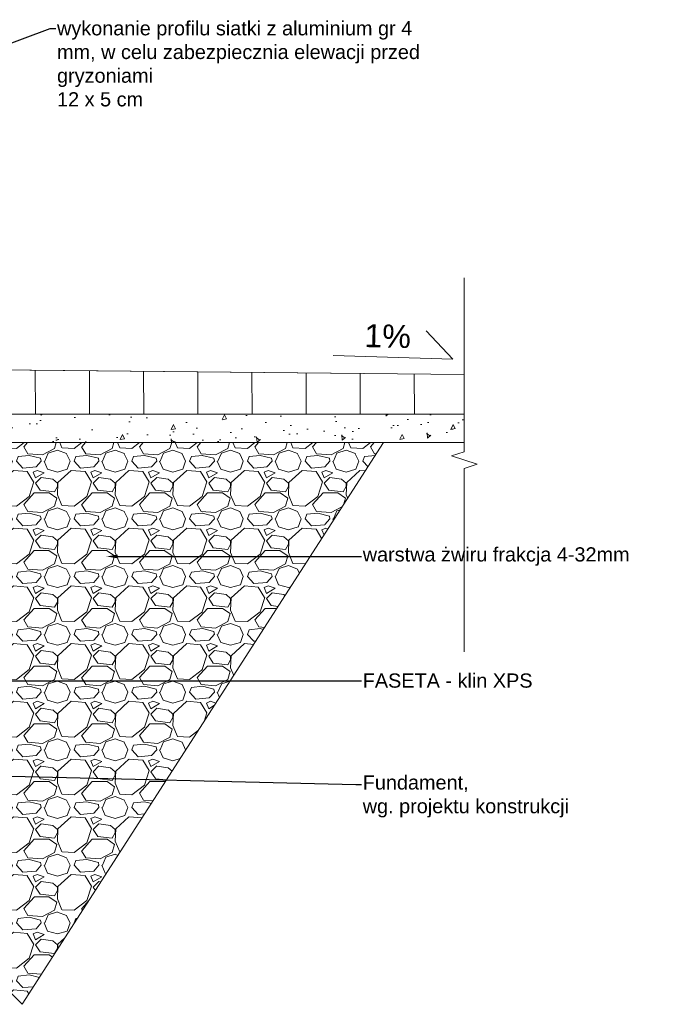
# Model space of a CAD drawing. Header units: millimetres. Extents: x -2720 to 125583, y -8970 to 34912.
# Tile 91 of 105: x 53486 to 54639, y 30908 to 32641. Entities that reach past the tile are written whole.
import ezdxf
from ezdxf import colors
from ezdxf.entities.mleader import LeaderData, LeaderLine
from ezdxf.math import Vec2, Vec3

# ---------------------------------------------------------------- set-up
doc = ezdxf.new("R2010")
doc.units = ezdxf.units.MM
for name, color, linetype, lineweight in [('A - widok', 251, 'Continuous', 5), ('A_OPISY', 40, 'Continuous', 9), ('A_WIDOK', 141, 'Continuous', 13), ('A_widokk', 1, 'Continuous', 15), ('GRUNT', 250, 'Continuous', 15), ('HATCH', 252, 'Continuous', 5), ('Widok', 252, 'Continuous', 5)]:
    doc.layers.add(name, color=color, linetype=linetype, lineweight=lineweight)
doc.layers.add('A-ODW', color=7, linetype='Continuous', lineweight=0, true_color=0x000000)
doc.layers.add('wymiary PB', color=250, linetype='Continuous', lineweight=9, transparency=0.3)
doc.styles.add('ARIAL_50', font='arial.ttf', dxfattribs={"height": 10})
doc.styles.get("Standard").update_dxf_attribs({"font": 'arial.ttf'})

msp = doc.modelspace()

# ---------------------------------------------------------------- hatches: boundary and pattern name
at = {"layer": 'HATCH', "true_color": 0x636466}
h = msp.add_hatch(dxfattribs=at)
h.set_pattern_fill('LINE', color=251, scale=30, angle=90.17829)
h.set_pattern_definition([(90.1783, (70176.46, 33814.2), (-95.24954, -0.2964), [])])
h.paths.add_polyline_path([(54267.95, 31947.09), (54267.95, 32017.09), (53263.97, 32027.13), (53263.13, 31947.14), (53267.95, 31947.09), (53267.95, 31947.09)])
h = msp.add_hatch(dxfattribs=at)
h.set_pattern_fill('AR-CONC', color=251, scale=0.5, angle=45, style=0)
h.set_pattern_definition([(95, (-333948.185, -210191.6), (70.047325, 58.77669), [9.525, -104.775]), (40, (-333948.18, -210191.6), (-80.009227, 55.088364), [7.62, -83.820292]), (145.451445, (-333942.35, -210186.7), (-9.961899, 113.865051), [8.095004, -89.045122]), (91.1842, (-333966.15, -210173.64), (110.705122, 80.976706), [14.2875, -157.1625]), (141.635558, (-333956.92, -210166.89), (-3.54331, 171.41338), [12.14251, -133.567804]), (36.18415, (-333966.15, -210173.64), (-3.54331, 171.41338), [11.429984, -125.729866]), (66, (-333952.675, -210169.15), (89.75999, 17.447575), [9.525, -104.775]), (11, (-333952.675, -210169.15), (-43.269963, 86.970597), [7.62, -83.82]), (116.451445, (-333945.195, -210167.7), (46.490026, 104.418171), [8.095004, -89.044969]), (82.5, (-333948.185, -210191.6), (-28.8027345, 30.9867068), [0, -82.804, 0, -85.09, 0, -84.1375]), (52.5, (-333948.185, -210191.6), (-11.7948637, 59.0435), [0, -48.514, 0, -80.899, 0, -32.0675]), (12.5, (-333968.21, -210211.627), (49.9639315, 45.9130978), [0, -31.75, 0, -99.06, 0, -131.445]), (2.5, (-333977.19, -210220.61), (43.381952, 61.3611964), [0, -41.275, 0, -65.786, 0, -93.345])])
h.paths.add_polyline_path([(54267.95, 31897.09), (54267.95, 31947.09), (53267.95, 31947.09), (53267.95, 31897.09)])
at = {"layer": 'HATCH', "true_color": 0x636466, "transparency": 33554636}
h = msp.add_hatch(dxfattribs=at)
h.set_pattern_fill('GRAVEL', color=251, scale=4)
h.set_pattern_definition([(228.012788, (-2966.616, -2273.865), (-812.8000001, -914.39999994), [13.66886, -1353.21935]), (184.969741, (-2975.7597, -2284.025), (1219.19999952, 101.6000058), [23.45619, -2322.16196]), (132.510447, (-2999.128, -2286.057), (1016.0000004, -1117.5999996), [16.53926, -1637.38891]), (267.273689, (-3038.7517, -2311.457), (101.6000002, 2032), [21.36018, -2114.6575]), (292.833654, (-3039.7677, -2332.793), (-508.00000004, 1219.2), [20.94535, -2073.59231]), (357.273689, (-3031.6397, -2352.097), (-2032, 101.6000002), [21.36018, -2114.6575]), (37.6942405, (-3010.3037, -2353.113), (-1320.79999994, -1016.00000008), [28.24775, -2796.52461]), (72.2553284, (-2987.9517, -2335.841), (711.2000002, 2235.19999994), [26.66878, -2640.21026]), (121.429566, (-2979.8237, -2310.441), (-812.8000001, 1320.79999993), [21.43252, -2121.82183]), (175.236358, (-2991, -2292.153), (1117.6, -101.6000002), [24.46853, -1198.95748]), (222.397438, (-3015.3837, -2290.121), (-1219.19999996, -1117.60000004), [31.64312, -3132.6709]), (138.814075, (-2938.168, -2312.473), (-711.2, 609.6), [10.80018, -1069.22263]), (171.469234, (-2946.2957, -2305.361), (1320.80000004, -203.19999977), [20.54728, -2034.18556]), (225, (-2966.616, -2302.31), (-1e-14, -101.6), [14.36837, -129.31572]), (203.19859, (-2973.728, -2290.121), (508, 203.2), [7.73765, -766.0249]), (291.80141, (-2980.84, -2293.169), (-101.6, 304.8), [10.94262, -536.19012]), (30.963757, (-2976.776, -2303.329), (304.8, 203.2), [17.77279, -574.65193]), (161.56505, (-2961.536, -2294.185), (203.2, -101.6), [12.85149, -308.43592]), (16.38954, (-3039.768, -2293.169), (1016, 304.8), [18.00352, -1782.35307]), (70.346176, (-3022.496, -2288.089), (-406.40000004, -1117.6), [15.10396, -1495.28863]), (293.19859, (-2961.536, -2273.865), (-203.2, 508), [15.4752, -758.28734]), (343.61046, (-2955.44, -2288.089), (-1016, 304.79999993), [18.00352, -1782.35307]), (339.443955, (-3039.768, -2356.161), (-508, 203.2), [17.36141, -850.70937]), (294.77514, (-3023.512, -2362.257), (-508.0000006, 1117.5999997), [14.54688, -1440.14374]), (66.80141, (-2960.52, -2375.465), (203.2, 508), [15.4752, -758.28734]), (17.354025, (-2954.424, -2361.241), (-1320.8, -406.4000001), [17.03131, -1686.09504]), (69.443955, (-3010.304, -2375.465), (-203.2, -508), [8.6807, -859.39008]), (101.309932, (-2966.616, -2375.465), (-101.6, 406.4), [5.18058, -512.8798]), (165.963757, (-2967.632, -2370.385), (304.8, -101.6), [20.94535, -397.96218]), (186.009006, (-2987.9517, -2365.305), (1016, 101.60000005), [19.41068, -1921.6546]), (303.690068, (-2976.776, -2312.473), (-101.6, 203.2), [14.65296, -351.67105]), (353.1572266, (-2968.6477, -2324.665), (1727.2, -203.1999999), [25.58227, -2532.64036]), (60.945396, (-2943.248, -2327.713), (-406.4, -711.2), [10.46033, -1035.5757]), (90, (-2938.17, -2318.57), (-101.6, 101.6), [6.096, -95.504]), (120.256437, (-2989.984, -2362.257), (406.39999995, -711.2), [14.11468, -1397.35763]), (48.012787, (-2997.096, -2350.065), (812.8000001, 914.3999999), [27.33772, -1339.55049]), (0, (-2978.81, -2329.74), (101.6, 101.6), [26.416, -75.184]), (325.304846, (-2952.392, -2329.745), (1016.0000004, -711.19999945), [16.06438, -1590.37267]), (254.054604, (-2939.184, -2338.889), (-101.6, -406.4), [14.79316, -724.866]), (207.645975, (-2943.2477, -2353.113), (-1930.40000007, -1015.99999987), [24.0858, -2384.49858]), (175.426079, (-2964.5837, -2364.289), (-1320.8, 101.6), [25.48118, -2522.63386])])
h.paths.add_polyline_path([(54126.08, 31897.09), (53490.02, 30908.45), (53392.95, 31005.52), (53392.95, 31461.38), (53267.95, 31461.38), (53267.95, 31897.09)])

# ---------------------------------------------------------------- linework, layer by layer
at = {"layer": 'A - widok'}
msp.add_line((53267.95, 31897.09), (54267.95, 31897.09), dxfattribs=at)
msp.add_lwpolyline([(54126.08, 31897.09), (53490.02, 30908.45), (53392.95, 31005.52), (53392.95, 31461.38), (53267.95, 31461.38), (53267.95, 31897.09), (54126.08, 31897.09)], dxfattribs=at)
at = {"layer": 'A-ODW'}
msp.add_lwpolyline([(54201, 32093.52), (54247.66, 32043.86), (54037.24, 32050.63)], dxfattribs=at)
at = {"layer": 'A_WIDOK', "ltscale": 2}
msp.add_lwpolyline([(54126.08, 31897.09), (53490.02, 30908.45)], dxfattribs=at)
at = {"layer": 'A_widokk', "transparency": 33554687, "elevation": 0}
msp.add_lwpolyline([(54267.95, 31529.08), (54267.95, 31851.51), (54290.46, 31858.86), (54245.44, 31873.55), (54267.95, 31880.9), (54267.95, 32187.11)], dxfattribs=at)
at = {"layer": 'GRUNT', "elevation": 0}
msp.add_lwpolyline([(53267.95, 32027.09), (54267.95, 32017.09)], dxfattribs=at)
at = {"layer": 'Widok'}
msp.add_line((54267.95, 32017.09, 0), (53267.95, 32027.09, 0), dxfattribs=at)
at = {"layer": 'wymiary PB', "elevation": -0.02}
msp.add_lwpolyline([(54267.95, 31947.09), (53267.95, 31947.09), (53267.95, 31897.09), (53937.25, 31897.09)], dxfattribs=at)

# ---------------------------------------------------------------- texts
at = {"layer": 'A-ODW', "insert": (54133.18, 32084.43, 0), "char_height": 40.575, "width": 689.8063, "attachment_point": 5, "rotation": 358.70952, "style": 'ARIAL_50'}
msp.add_mtext('1%', dxfattribs=at)

# ---------------------------------------------------------------- leaders
at = {"layer": 'A_OPISY'}
ml = msp.add_multileader_mtext('Standard', dxfattribs=at)
ml.set_content('wykonanie profilu siatki z aluminium gr 4 mm, w celu zabezpiecznia elewacji przed gryzoniami\\P12 x 5 cm', color=256)
ml.set_leader_properties()
ml.build(insert=Vec2(0, 0))
ml.multileader.update_dxf_attribs({"arrow_head_size": 20})
ctx = ml.context
ctx.base_point, ctx.char_height, ctx.arrow_head_size, ctx.plane_origin = Vec3(53549.44, 32626.12), 25, 20, Vec3(53261.18, 32539.7)
notes = []
notes.append((ctx, [(1, (1, 1, 0), (53539.44, 32626.12), (1, 0), 10, [(1, [(53289.59, 32532.09)], 0, [])])]))
ctx.mtext.insert, ctx.mtext.width, ctx.mtext.flow_direction = Vec3(53551.44, 32638.84), 655.2098, 5
ml = msp.add_multileader_mtext('Standard', dxfattribs=at)
ml.set_content('warstwa żwiru frakcja 4-32mm', color=256)
ml.set_leader_properties()
ml.build(insert=Vec2(0, 0))
ml.multileader.update_dxf_attribs({"arrow_head_size": 20})
ctx = ml.context
ctx.base_point, ctx.char_height, ctx.arrow_head_size, ctx.plane_origin = Vec3(54087.32, 31696.65), 25, 20, Vec3(53609.84, 31704.26)
notes.append((ctx, [(1, (1, 1, 0), (54077.32, 31696.65), (1, 0), 10, [(1, [(53638.26, 31696.65)], 0, [])])]))
ctx.mtext.insert, ctx.mtext.width, ctx.mtext.flow_direction = Vec3(54089.32, 31712.82), 550, 5
ml = msp.add_multileader_mtext('Standard', dxfattribs=at)
ml.set_content('FASETA - klin XPS', color=256)
ml.set_leader_properties()
ml.build(insert=Vec2(0, 0))
ml.multileader.update_dxf_attribs({"arrow_head_size": 20})
ctx = ml.context
ctx.base_point, ctx.char_height, ctx.arrow_head_size, ctx.plane_origin = Vec3(54087.32, 31478.02), 25, 20, Vec3(53130.09, 31485.63)
notes.append((ctx, [(1, (1, 1, 0), (54077.32, 31478.02), (1, 0), 10, [(1, [(53158.51, 31478.02)], 0, [])])]))
ctx.mtext.insert, ctx.mtext.width, ctx.mtext.flow_direction = Vec3(54089.32, 31490.73), 517.2828, 5
ml = msp.add_multileader_mtext('Standard', dxfattribs=at)
ml.set_content('Fundament, ^Jwg. projektu konstrukcji', color=256)
ml.set_leader_properties()
ml.build(insert=Vec2(0, 0))
ml.multileader.update_dxf_attribs({"dogleg_length": 10, "arrow_head_size": 20})
ctx = ml.context
ctx.base_point, ctx.char_height, ctx.arrow_head_size, ctx.plane_origin = Vec3(54087.32, 31295.31), 25, 20, Vec3(54181.47, 31297.6)
notes.append((ctx, [(1, (1, 1, 0), (54077.32, 31295.31), (1, 0), 10, [(1, [(53029.33, 31320.64)], 0, [])])]))
ctx.mtext.insert, ctx.mtext.width, ctx.mtext.flow_direction = Vec3(54089.32, 31311.49), 367.2198, 5
for ctx, leaders in notes:
    for number, flags, end, landing, length, lines in leaders:
        leader = LeaderData()
        leader.index, (leader.has_last_leader_line, leader.has_dogleg_vector, leader.attachment_direction) = number, flags
        leader.last_leader_point, leader.dogleg_vector, leader.dogleg_length = Vec3(end), Vec3(landing), length
        for number, points, colour, breaks in lines:
            line = LeaderLine()
            line.index, line.vertices, line.color, line.breaks = number, Vec3.list(points), colors.encode_raw_color(colour), breaks
            leader.lines.append(line)
        ctx.leaders.append(leader)

doc.saveas('drawing.dxf')
